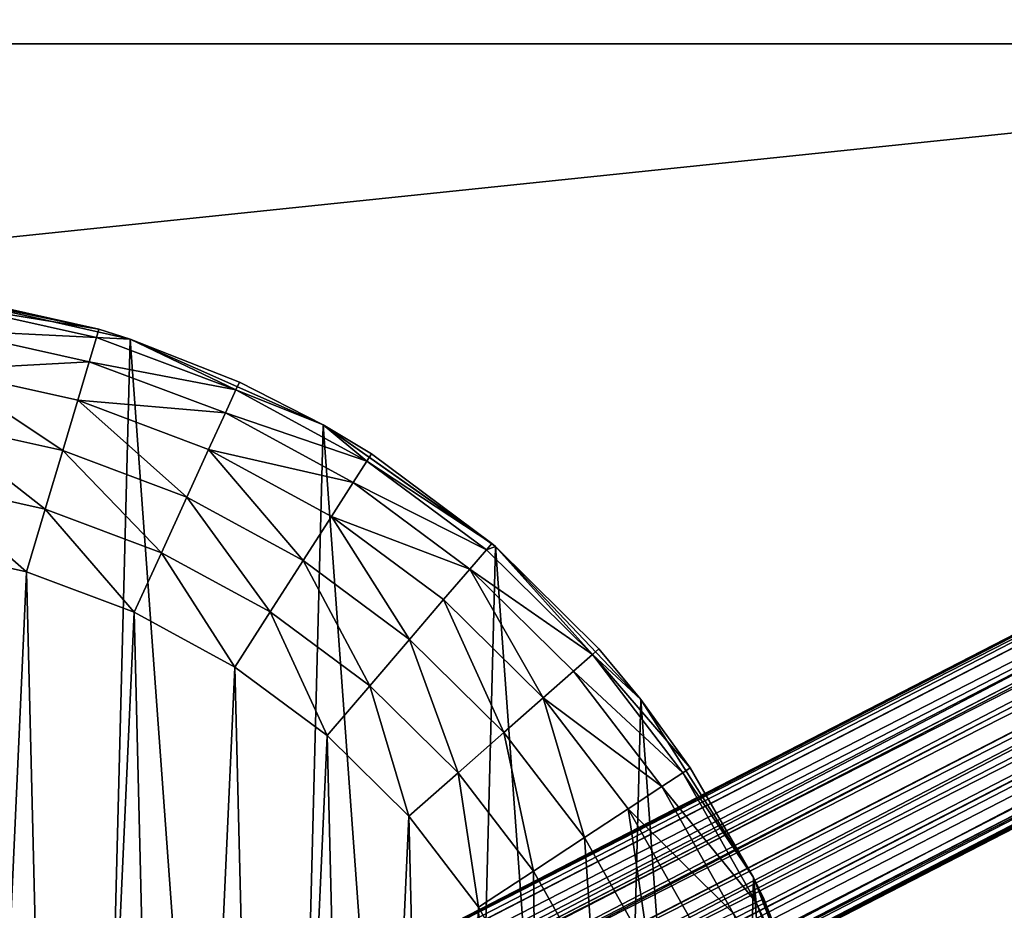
# Model space of a CAD drawing. Header units: millimetres. Extents: x -336 to 335, y 1 to 253.
# Tile 138 of 155: x 214 to 233, y 136 to 153. Entities that reach past the tile are written whole.
import ezdxf

# ---------------------------------------------------------------- set-up
doc = ezdxf.new("R2010")
doc.units = ezdxf.units.MM
doc.header["$LTSCALE"] = 25.4
doc.layers.get('0').update_dxf_attribs({"true_color": 0xff5454})

# ---------------------------------------------------------------- blocks, each defined once
blk = doc.blocks.new('COBA-ANTIQUE-III-9043.STL')
at = {"color": 39, "true_color": 0x42361f}
mesh = blk.add_polyface(dxfattribs=at)
corners = [(144.719, 252.715, 161.661), (274.215, 1.257, 161.661), (83.738, 62.238, 161.661), (335.196, 191.734, 161.661)]
mesh.append_faces([[corners[k] for k in face] for face in [(0, 1, 2), (1, 0, 3)]], dxfattribs={"vtx0": -1, "color": 39})
mesh = blk.add_polyface(dxfattribs=at)
corners = [(274.215, 1.257, 167.061), (144.719, 252.715, 167.061), (83.738, 62.238, 167.061), (335.196, 191.734, 167.061)]
mesh.append_faces([[corners[k] for k in face] for face in [(0, 1, 2), (1, 0, 3)]], dxfattribs={"vtx0": -1, "color": 39})
at = {"color": 250, "true_color": 0x262626}
mesh = blk.add_polyface(dxfattribs=at)
corners = [(293.655, 172.186, 152.109), (293.581, 172.215, 151.661), (214.266, 131.37, 151.661)]
mesh.append_faces([[corners[k] for k in face] for face in [(0, 1, 2)]], dxfattribs={"color": 250})
mesh = blk.add_polyface(dxfattribs=at)
corners = [(293.581, 172.215, 151.661), (293.655, 172.185, 151.211), (214.266, 131.37, 151.661)]
mesh.append_faces([[corners[k] for k in face] for face in [(0, 1, 2)]], dxfattribs={"color": 250})
mesh = blk.add_polyface(dxfattribs=at)
corners = [(123.731, 84.49, 150.811), (294.241, 171.899, 150.379), (123.671, 84.058, 150.379), (293.854, 172.1, 150.811)]
mesh.append_faces([[corners[k] for k in face] for face in [(0, 1, 2), (1, 0, 3)]], dxfattribs={"vtx0": -1, "color": 250})
mesh = blk.add_polyface(dxfattribs=at)
corners = [(214.266, 131.37, 151.661), (293.655, 172.185, 151.211), (123.731, 84.49, 150.811)]
mesh.append_faces([[corners[k] for k in face] for face in [(0, 1, 2)]], dxfattribs={"color": 250})
mesh = blk.add_polyface(dxfattribs=at)
corners = [(293.655, 172.185, 151.211), (293.854, 172.1, 150.811), (123.731, 84.49, 150.811)]
mesh.append_faces([[corners[k] for k in face] for face in [(0, 1, 2)]], dxfattribs={"color": 250})
mesh = blk.add_polyface(dxfattribs=at)
corners = [(293.655, 172.186, 152.109), (214.266, 131.37, 151.661), (214.278, 131.356, 151.906)]
mesh.append_faces([[corners[k] for k in face] for face in [(0, 1, 2)]], dxfattribs={"color": 250})
mesh = blk.add_polyface(dxfattribs=at)
corners = [(293.854, 172.1, 152.511), (293.655, 172.186, 152.109), (214.278, 131.356, 151.906)]
mesh.append_faces([[corners[k] for k in face] for face in [(0, 1, 2)]], dxfattribs={"color": 250})
mesh = blk.add_polyface(dxfattribs=at)
corners = [(293.854, 172.1, 152.511), (214.278, 131.356, 151.906), (214.421, 131.193, 152.511)]
mesh.append_faces([[corners[k] for k in face] for face in [(0, 1, 2)]], dxfattribs={"color": 250})
mesh = blk.add_polyface(dxfattribs=at)
corners = [(214.807, 130.692, 153.133), (293.854, 172.1, 152.511), (214.421, 131.193, 152.511), (294.495, 171.73, 153.133)]
mesh.append_faces([[corners[k] for k in face] for face in [(0, 1, 2), (1, 0, 3)]], dxfattribs={"vtx0": -1, "color": 250})
mesh = blk.add_polyface(dxfattribs=at)
corners = [(294.241, 171.899, 150.379), (123.884, 83.87, 150.19), (123.671, 84.058, 150.379), (294.27, 171.616, 150.19)]
mesh.append_faces([[corners[k] for k in face] for face in [(0, 1, 2), (1, 0, 3)]], dxfattribs={"vtx0": -1, "color": 250})
mesh = blk.add_polyface(dxfattribs=at)
corners = [(294.813, 171.444, 153.3), (294.495, 171.73, 153.133), (214.807, 130.692, 153.133)]
mesh.append_faces([[corners[k] for k in face] for face in [(0, 1, 2)]], dxfattribs={"color": 250})
mesh = blk.add_polyface(dxfattribs=at)
corners = [(294.27, 171.616, 150.19), (123.995, 83.755, 150.111), (123.884, 83.87, 150.19)]
mesh.append_faces([[corners[k] for k in face] for face in [(0, 1, 2)]], dxfattribs={"color": 250})
mesh = blk.add_polyface(dxfattribs=at)
corners = [(294.27, 171.616, 150.19), (124.396, 83.176, 149.961), (123.995, 83.755, 150.111)]
mesh.append_faces([[corners[k] for k in face] for face in [(0, 1, 2)]], dxfattribs={"color": 250})
mesh = blk.add_polyface(dxfattribs=at)
corners = [(294.299, 171.459, 150.111), (124.396, 83.176, 149.961), (294.27, 171.616, 150.19)]
mesh.append_faces([[corners[k] for k in face] for face in [(0, 1, 2)]], dxfattribs={"color": 250})
mesh = blk.add_polyface(dxfattribs=at)
corners = [(294.537, 170.796, 149.961), (124.396, 83.176, 149.961), (294.299, 171.459, 150.111)]
mesh.append_faces([[corners[k] for k in face] for face in [(0, 1, 2)]], dxfattribs={"color": 250})
mesh = blk.add_polyface(dxfattribs=at)
corners = [(294.813, 171.444, 153.3), (214.807, 130.692, 153.133), (215.031, 130.347, 153.303)]
mesh.append_faces([[corners[k] for k in face] for face in [(0, 1, 2)]], dxfattribs={"color": 250})
mesh = blk.add_polyface(dxfattribs=at)
corners = [(295.073, 171.071, 153.361), (294.813, 171.444, 153.3), (215.031, 130.347, 153.303)]
mesh.append_faces([[corners[k] for k in face] for face in [(0, 1, 2)]], dxfattribs={"color": 250})
mesh = blk.add_polyface(dxfattribs=at)
corners = [(295.073, 171.071, 153.361), (215.031, 130.347, 153.303), (215.246, 129.962, 153.361)]
mesh.append_faces([[corners[k] for k in face] for face in [(0, 1, 2)]], dxfattribs={"color": 250})
mesh = blk.add_polyface(dxfattribs=at)
corners = [(295.225, 170.643, 153.3), (295.073, 171.071, 153.361), (215.246, 129.962, 153.361)]
mesh.append_faces([[corners[k] for k in face] for face in [(0, 1, 2)]], dxfattribs={"color": 250})
mesh = blk.add_polyface(dxfattribs=at)
corners = [(294.537, 170.796, 149.961), (124.635, 82.513, 150.111), (124.396, 83.176, 149.961)]
mesh.append_faces([[corners[k] for k in face] for face in [(0, 1, 2)]], dxfattribs={"color": 250})
mesh = blk.add_polyface(dxfattribs=at)
corners = [(294.537, 170.796, 149.961), (124.664, 82.356, 150.19), (124.635, 82.513, 150.111)]
mesh.append_faces([[corners[k] for k in face] for face in [(0, 1, 2)]], dxfattribs={"color": 250})
mesh = blk.add_polyface(dxfattribs=at)
corners = [(294.939, 170.217, 150.111), (124.664, 82.356, 150.19), (294.537, 170.796, 149.961)]
mesh.append_faces([[corners[k] for k in face] for face in [(0, 1, 2)]], dxfattribs={"color": 250})
mesh = blk.add_polyface(dxfattribs=at)
corners = [(295.225, 170.643, 153.3), (215.246, 129.962, 153.361), (215.434, 129.563, 153.303)]
mesh.append_faces([[corners[k] for k in face] for face in [(0, 1, 2)]], dxfattribs={"color": 250})
mesh = blk.add_polyface(dxfattribs=at)
corners = [(295.273, 170.218, 153.133), (295.225, 170.643, 153.3), (215.434, 129.563, 153.303)]
mesh.append_faces([[corners[k] for k in face] for face in [(0, 1, 2)]], dxfattribs={"color": 250})
mesh = blk.add_polyface(dxfattribs=at)
corners = [(295.05, 170.102, 150.19), (124.664, 82.356, 150.19), (294.939, 170.217, 150.111)]
mesh.append_faces([[corners[k] for k in face] for face in [(0, 1, 2)]], dxfattribs={"color": 250})
mesh = blk.add_polyface(dxfattribs=at)
corners = [(295.05, 170.102, 150.19), (124.693, 82.073, 150.379), (124.664, 82.356, 150.19), (295.263, 169.914, 150.379)]
mesh.append_faces([[corners[k] for k in face] for face in [(0, 1, 2), (1, 0, 3)]], dxfattribs={"vtx0": -1, "color": 250})
mesh = blk.add_polyface(dxfattribs=at)
corners = [(295.273, 170.218, 153.133), (215.434, 129.563, 153.303), (215.585, 129.181, 153.133)]
mesh.append_faces([[corners[k] for k in face] for face in [(0, 1, 2)]], dxfattribs={"color": 250})
mesh = blk.add_polyface(dxfattribs=at)
corners = [(215.769, 128.576, 152.511), (295.273, 170.218, 153.133), (215.585, 129.181, 153.133), (295.203, 169.482, 152.511)]
mesh.append_faces([[corners[k] for k in face] for face in [(0, 1, 2), (1, 0, 3)]], dxfattribs={"vtx0": -1, "color": 250})
mesh = blk.add_polyface(dxfattribs=at)
corners = [(295.203, 169.482, 150.811), (124.693, 82.073, 150.379), (295.263, 169.914, 150.379), (125.079, 81.872, 150.811)]
mesh.append_faces([[corners[k] for k in face] for face in [(0, 1, 2), (1, 0, 3)]], dxfattribs={"vtx0": -1, "color": 250})
mesh = blk.add_polyface(dxfattribs=at)
corners = [(125.279, 81.786, 151.212), (125.079, 81.872, 150.811), (295.203, 169.482, 150.811)]
mesh.append_faces([[corners[k] for k in face] for face in [(0, 1, 2)]], dxfattribs={"color": 250})
mesh = blk.add_polyface(dxfattribs=at)
corners = [(204.668, 122.602, 151.661), (125.279, 81.786, 151.212), (295.203, 169.482, 150.811)]
mesh.append_faces([[corners[k] for k in face] for face in [(0, 1, 2)]], dxfattribs={"color": 250})
mesh = blk.add_polyface(dxfattribs=at)
corners = [(204.668, 122.602, 151.661), (295.203, 169.482, 150.811), (215.823, 128.347, 151.661)]
mesh.append_faces([[corners[k] for k in face] for face in [(0, 1, 2)]], dxfattribs={"color": 250})
mesh = blk.add_polyface(dxfattribs=at)
corners = [(215.769, 128.576, 152.511), (295.156, 169.27, 152.109), (295.203, 169.482, 152.511)]
mesh.append_faces([[corners[k] for k in face] for face in [(0, 1, 2)]], dxfattribs={"color": 250})
mesh = blk.add_polyface(dxfattribs=at)
corners = [(215.823, 128.347, 151.661), (295.203, 169.482, 150.811), (295.156, 169.27, 151.212)]
mesh.append_faces([[corners[k] for k in face] for face in [(0, 1, 2)]], dxfattribs={"color": 250})
mesh = blk.add_polyface(dxfattribs=at)
corners = [(215.769, 128.576, 152.511), (215.819, 128.365, 151.906), (295.156, 169.27, 152.109)]
mesh.append_faces([[corners[k] for k in face] for face in [(0, 1, 2)]], dxfattribs={"color": 250})
mesh = blk.add_polyface(dxfattribs=at)
corners = [(295.156, 169.27, 152.109), (215.819, 128.365, 151.906), (295.137, 169.192, 151.661)]
mesh.append_faces([[corners[k] for k in face] for face in [(0, 1, 2)]], dxfattribs={"color": 250})
mesh = blk.add_polyface(dxfattribs=at)
corners = [(215.819, 128.365, 151.906), (215.823, 128.347, 151.661), (295.137, 169.192, 151.661)]
mesh.append_faces([[corners[k] for k in face] for face in [(0, 1, 2)]], dxfattribs={"color": 250})
mesh = blk.add_polyface(dxfattribs=at)
corners = [(215.823, 128.347, 151.661), (295.156, 169.27, 151.212), (295.137, 169.192, 151.661)]
mesh.append_faces([[corners[k] for k in face] for face in [(0, 1, 2)]], dxfattribs={"color": 250})
mesh = blk.add_polyface(dxfattribs=at)
corners = [(-249.533, 152.986, 198.061), (250.467, 152.986, 167.061), (-249.533, 152.986, 167.061), (250.467, 152.986, 198.061)]
mesh.append_faces([[corners[k] for k in face] for face in [(0, 1, 2), (1, 0, 3)]], dxfattribs={"vtx0": -1, "color": 250})
mesh = blk.add_polyface(dxfattribs=at)
corners = [(250.467, 100.986, 198.061), (-249.533, 152.986, 198.061), (-249.533, 100.986, 198.061), (250.467, 152.986, 198.061)]
mesh.append_faces([[corners[k] for k in face] for face in [(0, 1, 2), (1, 0, 3)]], dxfattribs={"vtx0": -1, "color": 250})
mesh = blk.add_polyface(dxfattribs=at)
corners = [(250.467, 152.986, 167.061), (-249.533, 100.986, 167.061), (-249.533, 152.986, 167.061), (250.467, 100.986, 167.061)]
mesh.append_faces([[corners[k] for k in face] for face in [(0, 1, 2), (1, 0, 3)]], dxfattribs={"vtx0": -1, "color": 250})
mesh = blk.add_polyface(dxfattribs=at)
corners = [(188.38, 129.611, 86.661), (188.98, 121.341, 86.661), (188.273, 125.446, 86.661), (189.297, 133.674, 86.661), (190.475, 117.453, 86.661), (190.989, 137.481, 86.661), (192.7, 113.931, 86.661), (193.392, 140.884, 86.661), (195.569, 110.911, 86.661), (196.412, 143.753, 86.661), (198.972, 108.508, 86.661), (199.934, 145.978, 86.661), (202.779, 106.816, 86.661), (203.822, 147.473, 86.661), (206.842, 105.899, 86.661), (207.927, 148.18, 86.661), (211.007, 105.792, 86.661), (212.091, 148.073, 86.661), (215.112, 106.499, 86.661), (216.155, 147.156, 86.661), (219, 107.994, 86.661), (219.961, 145.464, 86.661), (222.522, 110.219, 86.661), (223.365, 143.061, 86.661), (225.542, 113.088, 86.661), (226.234, 140.041, 86.661), (227.945, 116.491, 86.661), (228.458, 136.519, 86.661), (229.637, 120.298, 86.661), (229.953, 132.631, 86.661), (230.554, 124.361, 86.661), (230.661, 128.526, 86.661)]
mesh.append_faces([[corners[k] for k in face] for face in [(0, 1, 2), (30, 29, 31)]], dxfattribs={"vtx0": -1, "color": 250})
mesh.append_faces([[corners[k] for k in face] for face in [(1, 3, 4), (4, 5, 6), (6, 7, 8), (8, 9, 10), (10, 11, 12), (12, 13, 14), (14, 15, 16), (16, 17, 18), (18, 19, 20), (20, 21, 22), (22, 23, 24), (24, 25, 26), (26, 27, 28), (28, 29, 30)]], dxfattribs={"vtx0": -1, "vtx1": -1, "color": 250})
mesh.append_faces([[corners[k] for k in face] for face in [(1, 0, 3), (4, 3, 5), (6, 5, 7), (8, 7, 9), (10, 9, 11), (12, 11, 13), (14, 13, 15), (16, 15, 17), (18, 17, 19), (20, 19, 21), (22, 21, 23), (24, 23, 25), (26, 25, 27), (28, 27, 29)]], dxfattribs={"vtx0": -1, "vtx2": -1, "color": 250})
mesh = blk.add_polyface(dxfattribs=at)
corners = [(215.536, 147.351, 146.661), (212.091, 148.073, 86.661), (212.643, 147.997, 146.661)]
mesh.append_faces([[corners[k] for k in face] for face in [(0, 1, 2)]], dxfattribs={"color": 250})
mesh = blk.add_polyface(dxfattribs=at)
corners = [(215.536, 147.351, 146.661), (216.155, 147.156, 86.661), (212.091, 148.073, 86.661)]
mesh.append_faces([[corners[k] for k in face] for face in [(0, 1, 2)]], dxfattribs={"color": 250})
mesh = blk.add_polyface(dxfattribs=at)
corners = [(212.617, 147.829, 147.955), (215.536, 147.351, 146.661), (212.643, 147.997, 146.661), (215.487, 147.188, 147.955)]
mesh.append_faces([[corners[k] for k in face] for face in [(0, 1, 2), (1, 0, 3)]], dxfattribs={"vtx0": -1, "color": 250})
mesh = blk.add_polyface(dxfattribs=at)
corners = [(212.542, 147.335, 149.161), (215.487, 147.188, 147.955), (212.617, 147.829, 147.955), (215.345, 146.709, 149.161)]
mesh.append_faces([[corners[k] for k in face] for face in [(0, 1, 2), (1, 0, 3)]], dxfattribs={"vtx0": -1, "color": 250})
mesh = blk.add_polyface(dxfattribs=at)
corners = [(212.424, 146.549, 150.197), (215.345, 146.709, 149.161), (212.542, 147.335, 149.161), (215.118, 145.947, 150.197)]
mesh.append_faces([[corners[k] for k in face] for face in [(0, 1, 2), (1, 0, 3)]], dxfattribs={"vtx0": -1, "color": 250})
mesh = blk.add_polyface(dxfattribs=at)
corners = [(215.487, 147.188, 147.955), (216.155, 147.156, 146.661), (215.536, 147.351, 146.661)]
mesh.append_faces([[corners[k] for k in face] for face in [(0, 1, 2)]], dxfattribs={"color": 250})
mesh = blk.add_polyface(dxfattribs=at)
corners = [(216.155, 147.156, 146.661), (216.155, 147.156, 86.661), (215.536, 147.351, 146.661)]
mesh.append_faces([[corners[k] for k in face] for face in [(0, 1, 2)]], dxfattribs={"color": 250})
mesh = blk.add_polyface(dxfattribs=at)
corners = [(215.345, 146.709, 149.161), (218.24, 146.153, 147.955), (215.487, 147.188, 147.955), (218.032, 145.699, 149.161)]
mesh.append_faces([[corners[k] for k in face] for face in [(0, 1, 2), (1, 0, 3)]], dxfattribs={"vtx0": -1, "color": 250})
mesh = blk.add_polyface(dxfattribs=at)
corners = [(218.24, 146.153, 147.955), (216.155, 147.156, 146.661), (215.487, 147.188, 147.955)]
mesh.append_faces([[corners[k] for k in face] for face in [(0, 1, 2)]], dxfattribs={"color": 250})
mesh = blk.add_polyface(dxfattribs=at)
corners = [(218.311, 146.308, 146.661), (219.961, 145.464, 86.661), (216.155, 147.156, 86.661)]
mesh.append_faces([[corners[k] for k in face] for face in [(0, 1, 2)]], dxfattribs={"color": 250})
mesh = blk.add_polyface(dxfattribs=at)
corners = [(218.311, 146.308, 146.661), (216.155, 147.156, 86.661), (216.155, 147.156, 146.661)]
mesh.append_faces([[corners[k] for k in face] for face in [(0, 1, 2)]], dxfattribs={"color": 250})
mesh = blk.add_polyface(dxfattribs=at)
corners = [(218.24, 146.153, 147.955), (218.311, 146.308, 146.661), (216.155, 147.156, 146.661)]
mesh.append_faces([[corners[k] for k in face] for face in [(0, 1, 2)]], dxfattribs={"color": 250})
mesh = blk.add_polyface(dxfattribs=at)
corners = [(214.822, 144.955, 150.991), (212.424, 146.549, 150.197), (212.269, 145.525, 150.991), (215.118, 145.947, 150.197)]
mesh.append_faces([[corners[k] for k in face] for face in [(0, 1, 2), (1, 0, 3)]], dxfattribs={"vtx0": -1, "color": 250})
mesh = blk.add_polyface(dxfattribs=at)
corners = [(215.118, 145.947, 150.197), (218.032, 145.699, 149.161), (215.345, 146.709, 149.161), (217.702, 144.976, 150.197)]
mesh.append_faces([[corners[k] for k in face] for face in [(0, 1, 2), (1, 0, 3)]], dxfattribs={"vtx0": -1, "color": 250})
mesh = blk.add_polyface(dxfattribs=at)
corners = [(218.24, 146.153, 147.955), (219.961, 145.464, 146.661), (218.311, 146.308, 146.661)]
mesh.append_faces([[corners[k] for k in face] for face in [(0, 1, 2)]], dxfattribs={"color": 250})
mesh = blk.add_polyface(dxfattribs=at)
corners = [(219.961, 145.464, 146.661), (219.961, 145.464, 86.661), (218.311, 146.308, 146.661)]
mesh.append_faces([[corners[k] for k in face] for face in [(0, 1, 2)]], dxfattribs={"color": 250})
mesh = blk.add_polyface(dxfattribs=at)
corners = [(218.032, 145.699, 149.161), (220.822, 144.746, 147.955), (218.24, 146.153, 147.955), (220.553, 144.325, 149.161)]
mesh.append_faces([[corners[k] for k in face] for face in [(0, 1, 2), (1, 0, 3)]], dxfattribs={"vtx0": -1, "color": 250})
mesh = blk.add_polyface(dxfattribs=at)
corners = [(220.822, 144.746, 147.955), (219.961, 145.464, 146.661), (218.24, 146.153, 147.955)]
mesh.append_faces([[corners[k] for k in face] for face in [(0, 1, 2)]], dxfattribs={"color": 250})
mesh = blk.add_polyface(dxfattribs=at)
corners = [(217.271, 144.035, 150.991), (215.118, 145.947, 150.197), (214.822, 144.955, 150.991), (217.702, 144.976, 150.197)]
mesh.append_faces([[corners[k] for k in face] for face in [(0, 1, 2), (1, 0, 3)]], dxfattribs={"vtx0": -1, "color": 250})
mesh = blk.add_polyface(dxfattribs=at)
corners = [(217.702, 144.976, 150.197), (220.553, 144.325, 149.161), (218.032, 145.699, 149.161), (220.125, 143.655, 150.197)]
mesh.append_faces([[corners[k] for k in face] for face in [(0, 1, 2), (1, 0, 3)]], dxfattribs={"vtx0": -1, "color": 250})
mesh = blk.add_polyface(dxfattribs=at)
corners = [(214.477, 143.799, 151.491), (212.269, 145.525, 150.991), (212.089, 144.333, 151.491), (214.822, 144.955, 150.991)]
mesh.append_faces([[corners[k] for k in face] for face in [(0, 1, 2), (1, 0, 3)]], dxfattribs={"vtx0": -1, "color": 250})
mesh = blk.add_polyface(dxfattribs=at)
corners = [(223.294, 143.122, 146.661), (223.365, 143.061, 86.661), (219.961, 145.464, 86.661)]
mesh.append_faces([[corners[k] for k in face] for face in [(0, 1, 2)]], dxfattribs={"color": 250})
mesh = blk.add_polyface(dxfattribs=at)
corners = [(223.294, 143.122, 146.661), (219.961, 145.464, 86.661), (220.914, 144.889, 146.661)]
mesh.append_faces([[corners[k] for k in face] for face in [(0, 1, 2)]], dxfattribs={"color": 250})
mesh = blk.add_polyface(dxfattribs=at)
corners = [(220.914, 144.889, 146.661), (219.961, 145.464, 86.661), (219.961, 145.464, 146.661)]
mesh.append_faces([[corners[k] for k in face] for face in [(0, 1, 2)]], dxfattribs={"color": 250})
mesh = blk.add_polyface(dxfattribs=at)
corners = [(220.822, 144.746, 147.955), (220.914, 144.889, 146.661), (219.961, 145.464, 146.661)]
mesh.append_faces([[corners[k] for k in face] for face in [(0, 1, 2)]], dxfattribs={"color": 250})
mesh = blk.add_polyface(dxfattribs=at)
corners = [(216.769, 142.938, 151.491), (214.822, 144.955, 150.991), (214.477, 143.799, 151.491), (217.271, 144.035, 150.991)]
mesh.append_faces([[corners[k] for k in face] for face in [(0, 1, 2), (1, 0, 3)]], dxfattribs={"vtx0": -1, "color": 250})
mesh = blk.add_polyface(dxfattribs=at)
corners = [(219.567, 142.783, 150.991), (217.702, 144.976, 150.197), (217.271, 144.035, 150.991), (220.125, 143.655, 150.197)]
mesh.append_faces([[corners[k] for k in face] for face in [(0, 1, 2), (1, 0, 3)]], dxfattribs={"vtx0": -1, "color": 250})
mesh = blk.add_polyface(dxfattribs=at)
corners = [(220.822, 144.746, 147.955), (223.294, 143.122, 146.661), (220.914, 144.889, 146.661), (223.184, 142.992, 147.955)]
mesh.append_faces([[corners[k] for k in face] for face in [(0, 1, 2), (1, 0, 3)]], dxfattribs={"vtx0": -1, "color": 250})
mesh = blk.add_polyface(dxfattribs=at)
corners = [(220.553, 144.325, 149.161), (223.184, 142.992, 147.955), (220.822, 144.746, 147.955), (222.858, 142.613, 149.161)]
mesh.append_faces([[corners[k] for k in face] for face in [(0, 1, 2), (1, 0, 3)]], dxfattribs={"vtx0": -1, "color": 250})
mesh = blk.add_polyface(dxfattribs=at)
corners = [(214.108, 142.559, 151.661), (212.089, 144.333, 151.491), (211.895, 143.054, 151.661), (214.477, 143.799, 151.491)]
mesh.append_faces([[corners[k] for k in face] for face in [(0, 1, 2), (1, 0, 3)]], dxfattribs={"vtx0": -1, "color": 250})
mesh = blk.add_polyface(dxfattribs=at)
corners = [(220.125, 143.655, 150.197), (222.858, 142.613, 149.161), (220.553, 144.325, 149.161), (222.341, 142.01, 150.197)]
mesh.append_faces([[corners[k] for k in face] for face in [(0, 1, 2), (1, 0, 3)]], dxfattribs={"vtx0": -1, "color": 250})
mesh = blk.add_polyface(dxfattribs=at)
corners = [(218.918, 141.767, 151.491), (217.271, 144.035, 150.991), (216.769, 142.938, 151.491), (219.567, 142.783, 150.991)]
mesh.append_faces([[corners[k] for k in face] for face in [(0, 1, 2), (1, 0, 3)]], dxfattribs={"vtx0": -1, "color": 250})
mesh = blk.add_polyface(dxfattribs=at)
corners = [(216.23, 141.762, 151.661), (214.477, 143.799, 151.491), (214.108, 142.559, 151.661), (216.769, 142.938, 151.491)]
mesh.append_faces([[corners[k] for k in face] for face in [(0, 1, 2), (1, 0, 3)]], dxfattribs={"vtx0": -1, "color": 250})
mesh = blk.add_polyface(dxfattribs=at)
corners = [(221.668, 141.223, 150.991), (220.125, 143.655, 150.197), (219.567, 142.783, 150.991), (222.341, 142.01, 150.197)]
mesh.append_faces([[corners[k] for k in face] for face in [(0, 1, 2), (1, 0, 3)]], dxfattribs={"vtx0": -1, "color": 250})
mesh = blk.add_polyface(dxfattribs=at)
corners = [(193.289, 125.455, 151.661), (193.494, 129.974, 151.661), (193.234, 127.722, 151.661), (193.66, 123.219, 151.661), (194.065, 132.168, 151.661), (194.338, 121.055, 151.661), (194.936, 134.261, 151.661), (195.31, 119.008, 151.661), (196.09, 136.212, 151.661), (196.559, 117.115, 151.661), (197.504, 137.984, 151.661), (198.058, 115.415, 151.661), (199.151, 139.542, 151.661), (199.779, 113.939, 151.661), (200.999, 140.855, 151.661), (201.689, 112.718, 151.661), (203.012, 141.899, 151.661), (203.751, 111.775, 151.661), (205.15, 142.652, 151.661), (205.923, 111.127, 151.661), (207.372, 143.1, 151.661), (208.165, 110.788, 151.661), (209.636, 143.235, 151.661), (210.432, 110.765, 151.661), (211.895, 143.054, 151.661), (212.68, 111.057, 151.661), (214.108, 142.559, 151.661), (214.866, 111.659, 151.661), (216.23, 141.762, 151.661), (216.946, 112.56, 151.661), (218.221, 140.677, 151.661), (218.881, 113.741, 151.661), (220.041, 139.325, 151.661), (220.633, 115.18, 151.661), (221.655, 137.733, 151.661), (222.168, 116.849, 151.661), (223.032, 135.933, 151.661), (223.455, 118.715, 151.661), (224.145, 133.958, 151.661), (224.47, 120.743, 151.661), (224.973, 131.847, 151.661), (225.193, 122.891, 151.661), (225.498, 129.642, 151.661), (225.609, 125.12, 151.661), (225.712, 127.385, 151.661)]
mesh.append_faces([[corners[k] for k in face] for face in [(0, 1, 2), (42, 43, 44)]], dxfattribs={"vtx0": -1, "color": 250})
mesh.append_faces([[corners[k] for k in face] for face in [(1, 3, 4), (4, 5, 6), (6, 7, 8), (8, 9, 10), (10, 11, 12), (12, 13, 14), (14, 15, 16), (16, 17, 18), (18, 19, 20), (20, 21, 22), (22, 23, 24), (24, 25, 26), (26, 27, 28), (28, 29, 30), (30, 31, 32), (32, 33, 34), (34, 35, 36), (36, 37, 38), (38, 39, 40), (40, 41, 42)]], dxfattribs={"vtx0": -1, "vtx1": -1, "color": 250})
mesh.append_faces([[corners[k] for k in face] for face in [(1, 0, 3), (4, 3, 5), (6, 5, 7), (8, 7, 9), (10, 9, 11), (12, 11, 13), (14, 13, 15), (16, 15, 17), (18, 17, 19), (20, 19, 21), (22, 21, 23), (24, 23, 25), (26, 25, 27), (28, 27, 29), (30, 29, 31), (32, 31, 33), (34, 33, 35), (36, 35, 37), (38, 37, 39), (40, 39, 41), (42, 41, 43)]], dxfattribs={"vtx0": -1, "vtx2": -1, "color": 250})
mesh = blk.add_polyface(dxfattribs=at)
corners = [(223.184, 142.992, 147.955), (223.365, 143.061, 146.661), (223.294, 143.122, 146.661)]
mesh.append_faces([[corners[k] for k in face] for face in [(0, 1, 2)]], dxfattribs={"color": 250})
mesh = blk.add_polyface(dxfattribs=at)
corners = [(225.278, 140.928, 147.955), (223.365, 143.061, 146.661), (223.184, 142.992, 147.955)]
mesh.append_faces([[corners[k] for k in face] for face in [(0, 1, 2)]], dxfattribs={"color": 250})
mesh = blk.add_polyface(dxfattribs=at)
corners = [(223.365, 143.061, 146.661), (223.365, 143.061, 86.661), (223.294, 143.122, 146.661)]
mesh.append_faces([[corners[k] for k in face] for face in [(0, 1, 2)]], dxfattribs={"color": 250})
mesh = blk.add_polyface(dxfattribs=at)
corners = [(223.365, 143.061, 86.661), (225.405, 141.04, 146.661), (226.234, 140.041, 86.661)]
mesh.append_faces([[corners[k] for k in face] for face in [(0, 1, 2)]], dxfattribs={"color": 250})
mesh = blk.add_polyface(dxfattribs=at)
corners = [(225.405, 141.04, 146.661), (223.365, 143.061, 86.661), (223.365, 143.061, 146.661)]
mesh.append_faces([[corners[k] for k in face] for face in [(0, 1, 2)]], dxfattribs={"color": 250})
mesh = blk.add_polyface(dxfattribs=at)
corners = [(225.278, 140.928, 147.955), (225.405, 141.04, 146.661), (223.365, 143.061, 146.661)]
mesh.append_faces([[corners[k] for k in face] for face in [(0, 1, 2)]], dxfattribs={"color": 250})
mesh = blk.add_polyface(dxfattribs=at)
corners = [(218.221, 140.677, 151.661), (216.769, 142.938, 151.491), (216.23, 141.762, 151.661), (218.918, 141.767, 151.491)]
mesh.append_faces([[corners[k] for k in face] for face in [(0, 1, 2), (1, 0, 3)]], dxfattribs={"vtx0": -1, "color": 250})
mesh = blk.add_polyface(dxfattribs=at)
corners = [(222.858, 142.613, 149.161), (225.278, 140.928, 147.955), (223.184, 142.992, 147.955), (224.903, 140.597, 149.161)]
mesh.append_faces([[corners[k] for k in face] for face in [(0, 1, 2), (1, 0, 3)]], dxfattribs={"vtx0": -1, "color": 250})
mesh = blk.add_polyface(dxfattribs=at)
corners = [(220.883, 140.308, 151.491), (219.567, 142.783, 150.991), (218.918, 141.767, 151.491), (221.668, 141.223, 150.991)]
mesh.append_faces([[corners[k] for k in face] for face in [(0, 1, 2), (1, 0, 3)]], dxfattribs={"vtx0": -1, "color": 250})
mesh = blk.add_polyface(dxfattribs=at)
corners = [(224.307, 140.072, 150.197), (222.858, 142.613, 149.161), (222.341, 142.01, 150.197), (224.903, 140.597, 149.161)]
mesh.append_faces([[corners[k] for k in face] for face in [(0, 1, 2), (1, 0, 3)]], dxfattribs={"vtx0": -1, "color": 250})
mesh = blk.add_polyface(dxfattribs=at)
corners = [(223.53, 139.387, 150.991), (222.341, 142.01, 150.197), (221.668, 141.223, 150.991), (224.307, 140.072, 150.197)]
mesh.append_faces([[corners[k] for k in face] for face in [(0, 1, 2), (1, 0, 3)]], dxfattribs={"vtx0": -1, "color": 250})
mesh = blk.add_polyface(dxfattribs=at)
corners = [(220.041, 139.325, 151.661), (218.918, 141.767, 151.491), (218.221, 140.677, 151.661), (220.883, 140.308, 151.491)]
mesh.append_faces([[corners[k] for k in face] for face in [(0, 1, 2), (1, 0, 3)]], dxfattribs={"vtx0": -1, "color": 250})
mesh = blk.add_polyface(dxfattribs=at)
corners = [(222.626, 138.589, 151.491), (221.668, 141.223, 150.991), (220.883, 140.308, 151.491), (223.53, 139.387, 150.991)]
mesh.append_faces([[corners[k] for k in face] for face in [(0, 1, 2), (1, 0, 3)]], dxfattribs={"vtx0": -1, "color": 250})
mesh = blk.add_polyface(dxfattribs=at)
corners = [(227.064, 138.592, 147.955), (224.903, 140.597, 149.161), (226.647, 138.317, 149.161), (225.278, 140.928, 147.955)]
mesh.append_faces([[corners[k] for k in face] for face in [(0, 1, 2), (1, 0, 3)]], dxfattribs={"vtx0": -1, "color": 250})
mesh = blk.add_polyface(dxfattribs=at)
corners = [(225.405, 141.04, 146.661), (225.278, 140.928, 147.955), (226.234, 140.041, 146.661)]
mesh.append_faces([[corners[k] for k in face] for face in [(0, 1, 2)]], dxfattribs={"color": 250})
mesh = blk.add_polyface(dxfattribs=at)
corners = [(225.278, 140.928, 147.955), (227.064, 138.592, 147.955), (227.206, 138.685, 146.661)]
mesh.append_faces([[corners[k] for k in face] for face in [(0, 1, 2)]], dxfattribs={"color": 250})
mesh = blk.add_polyface(dxfattribs=at)
corners = [(225.278, 140.928, 147.955), (227.206, 138.685, 146.661), (226.234, 140.041, 146.661)]
mesh.append_faces([[corners[k] for k in face] for face in [(0, 1, 2)]], dxfattribs={"color": 250})
mesh = blk.add_polyface(dxfattribs=at)
corners = [(225.405, 141.04, 146.661), (226.234, 140.041, 146.661), (226.234, 140.041, 86.661)]
mesh.append_faces([[corners[k] for k in face] for face in [(0, 1, 2)]], dxfattribs={"color": 250})
mesh = blk.add_polyface(dxfattribs=at)
corners = [(226.647, 138.317, 149.161), (224.307, 140.072, 150.197), (225.984, 137.879, 150.197), (224.903, 140.597, 149.161)]
mesh.append_faces([[corners[k] for k in face] for face in [(0, 1, 2), (1, 0, 3)]], dxfattribs={"vtx0": -1, "color": 250})
mesh = blk.add_polyface(dxfattribs=at)
corners = [(221.655, 137.733, 151.661), (220.883, 140.308, 151.491), (220.041, 139.325, 151.661), (222.626, 138.589, 151.491)]
mesh.append_faces([[corners[k] for k in face] for face in [(0, 1, 2), (1, 0, 3)]], dxfattribs={"vtx0": -1, "color": 250})
mesh = blk.add_polyface(dxfattribs=at)
corners = [(225.119, 137.309, 150.991), (224.307, 140.072, 150.197), (223.53, 139.387, 150.991), (225.984, 137.879, 150.197)]
mesh.append_faces([[corners[k] for k in face] for face in [(0, 1, 2), (1, 0, 3)]], dxfattribs={"vtx0": -1, "color": 250})
mesh = blk.add_polyface(dxfattribs=at)
corners = [(226.234, 140.041, 86.661), (227.206, 138.685, 146.661), (228.458, 136.519, 86.661)]
mesh.append_faces([[corners[k] for k in face] for face in [(0, 1, 2)]], dxfattribs={"color": 250})
mesh = blk.add_polyface(dxfattribs=at)
corners = [(226.234, 140.041, 146.661), (227.206, 138.685, 146.661), (226.234, 140.041, 86.661)]
mesh.append_faces([[corners[k] for k in face] for face in [(0, 1, 2)]], dxfattribs={"color": 250})
mesh = blk.add_polyface(dxfattribs=at)
corners = [(224.113, 136.645, 151.491), (223.53, 139.387, 150.991), (222.626, 138.589, 151.491), (225.119, 137.309, 150.991)]
mesh.append_faces([[corners[k] for k in face] for face in [(0, 1, 2), (1, 0, 3)]], dxfattribs={"vtx0": -1, "color": 250})
mesh = blk.add_polyface(dxfattribs=at)
corners = [(223.032, 135.933, 151.661), (222.626, 138.589, 151.491), (221.655, 137.733, 151.661), (224.113, 136.645, 151.491)]
mesh.append_faces([[corners[k] for k in face] for face in [(0, 1, 2), (1, 0, 3)]], dxfattribs={"vtx0": -1, "color": 250})
mesh = blk.add_polyface(dxfattribs=at)
corners = [(228.508, 136.03, 147.955), (226.647, 138.317, 149.161), (228.057, 135.815, 149.161), (227.064, 138.592, 147.955)]
mesh.append_faces([[corners[k] for k in face] for face in [(0, 1, 2), (1, 0, 3)]], dxfattribs={"vtx0": -1, "color": 250})
mesh = blk.add_polyface(dxfattribs=at)
corners = [(227.206, 138.685, 146.661), (227.064, 138.592, 147.955), (228.458, 136.519, 146.661)]
mesh.append_faces([[corners[k] for k in face] for face in [(0, 1, 2)]], dxfattribs={"color": 250})
mesh = blk.add_polyface(dxfattribs=at)
corners = [(227.064, 138.592, 147.955), (228.508, 136.03, 147.955), (228.458, 136.519, 146.661)]
mesh.append_faces([[corners[k] for k in face] for face in [(0, 1, 2)]], dxfattribs={"color": 250})
mesh = blk.add_polyface(dxfattribs=at)
corners = [(227.206, 138.685, 146.661), (228.458, 136.519, 146.661), (228.458, 136.519, 86.661)]
mesh.append_faces([[corners[k] for k in face] for face in [(0, 1, 2)]], dxfattribs={"color": 250})
mesh = blk.add_polyface(dxfattribs=at)
corners = [(228.057, 135.815, 149.161), (225.984, 137.879, 150.197), (227.339, 135.474, 150.197), (226.647, 138.317, 149.161)]
mesh.append_faces([[corners[k] for k in face] for face in [(0, 1, 2), (1, 0, 3)]], dxfattribs={"vtx0": -1, "color": 250})
mesh = blk.add_polyface(dxfattribs=at)
corners = [(226.404, 135.03, 150.991), (225.984, 137.879, 150.197), (225.119, 137.309, 150.991), (227.339, 135.474, 150.197)]
mesh.append_faces([[corners[k] for k in face] for face in [(0, 1, 2), (1, 0, 3)]], dxfattribs={"vtx0": -1, "color": 250})
mesh = blk.add_polyface(dxfattribs=at)
corners = [(225.314, 134.513, 151.491), (225.119, 137.309, 150.991), (224.113, 136.645, 151.491), (226.404, 135.03, 150.991)]
mesh.append_faces([[corners[k] for k in face] for face in [(0, 1, 2), (1, 0, 3)]], dxfattribs={"vtx0": -1, "color": 250})
mesh = blk.add_polyface(dxfattribs=at)
corners = [(224.145, 133.958, 151.661), (224.113, 136.645, 151.491), (223.032, 135.933, 151.661), (225.314, 134.513, 151.491)]
mesh.append_faces([[corners[k] for k in face] for face in [(0, 1, 2), (1, 0, 3)]], dxfattribs={"vtx0": -1, "color": 250})
mesh = blk.add_polyface(dxfattribs=at)
corners = [(228.458, 136.519, 146.661), (228.662, 136.103, 146.661), (228.458, 136.519, 86.661)]
mesh.append_faces([[corners[k] for k in face] for face in [(0, 1, 2)]], dxfattribs={"color": 250})
mesh = blk.add_polyface(dxfattribs=at)
corners = [(228.458, 136.519, 86.661), (228.662, 136.103, 146.661), (229.744, 133.342, 146.661)]
mesh.append_faces([[corners[k] for k in face] for face in [(0, 1, 2)]], dxfattribs={"color": 250})
mesh = blk.add_polyface(dxfattribs=at)
corners = [(228.458, 136.519, 86.661), (229.744, 133.342, 146.661), (229.953, 132.631, 86.661)]
mesh.append_faces([[corners[k] for k in face] for face in [(0, 1, 2)]], dxfattribs={"color": 250})
mesh = blk.add_polyface(dxfattribs=at)
corners = [(228.458, 136.519, 146.661), (228.508, 136.03, 147.955), (228.662, 136.103, 146.661)]
mesh.append_faces([[corners[k] for k in face] for face in [(0, 1, 2)]], dxfattribs={"color": 250})
mesh = blk.add_polyface(dxfattribs=at)
corners = [(229.744, 133.342, 146.661), (228.508, 136.03, 147.955), (229.581, 133.292, 147.955), (228.662, 136.103, 146.661)]
mesh.append_faces([[corners[k] for k in face] for face in [(0, 1, 2), (1, 0, 3)]], dxfattribs={"vtx0": -1, "color": 250})
mesh = blk.add_polyface(dxfattribs=at)
corners = [(229.581, 133.292, 147.955), (228.057, 135.815, 149.161), (229.105, 133.142, 149.161), (228.508, 136.03, 147.955)]
mesh.append_faces([[corners[k] for k in face] for face in [(0, 1, 2), (1, 0, 3)]], dxfattribs={"vtx0": -1, "color": 250})

msp = doc.modelspace()

# ---------------------------------------------------------------- block references
at = {"color": 0}
msp.add_blockref('COBA-ANTIQUE-III-9043.STL', (0, 0), dxfattribs=at)

doc.saveas('drawing.dxf')
